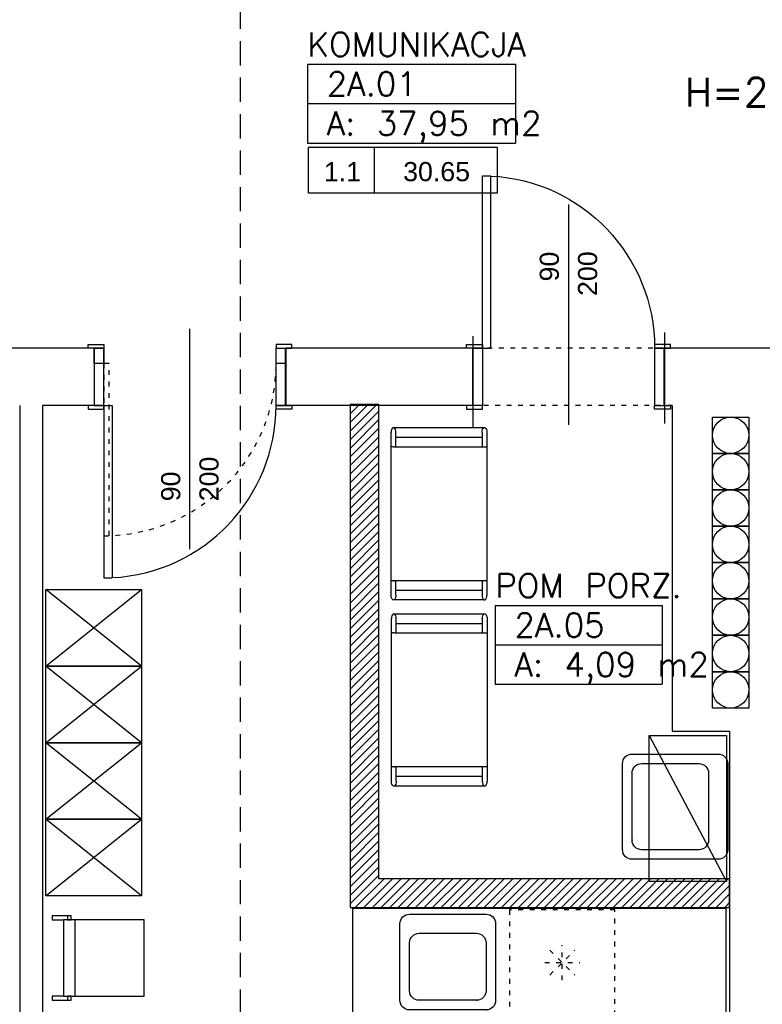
# Model space of a CAD drawing. Header units: inches. Extents: x 18535 to 24863, y 1480 to 5800.
# Tile 5 of 24: x 21480 to 21868, y 2392 to 2906. Entities that reach past the tile are written whole.
import ezdxf
from ezdxf.enums import TextEntityAlignment as Align

# ---------------------------------------------------------------- set-up
doc = ezdxf.new("R2010")
doc.units = ezdxf.units.IN
doc.header["$MEASUREMENT"] = 0
doc.linetypes.add('DASHED', pattern=[19.05, 12.7, -6.35])
doc.linetypes.add('Przerywana', pattern=[6, 2.5, -3.5])
for name, color, linetype in [('_T elektryczne', 7, 'Continuous'), ('_T meble', 7, 'Continuous'), ('_T sciany', 7, 'Continuous'), ('AA_OPIS_009', 7, 'Continuous'), ('AA_OPIS_TABELKI_009', 7, 'Continuous'), ('AA_PRZ_SCIANY_030', 7, 'Continuous'), ('AA_STOLARKA DRZW_009', 7, 'Continuous'), ('AA_WIDOK_005', 7, 'Continuous'), ('AA_WIDOK_009', 7, 'Continuous'), ('ArchiCAD', 7, 'Continuous'), ('Window-Door Markers', 7, 'Continuous')]:
    doc.layers.add(name, color=color, linetype=linetype)
doc.styles.add('GENERATED_STYLE_14', font='romans.shx')
doc.styles.add('GENERATED_STYLE_8', font='txt')
doc.styles.add('GENERATED_STYLE_9', font='arial.ttf')
doc.styles.get("Standard").update_dxf_attribs({"font": 'txt', "bigfont": 'BIGFONT.SHX'})
pattern_1 = [(45, (0, 0), (-2.24506403, 2.24506403), [])]

# ---------------------------------------------------------------- blocks, each defined once
blk = doc.blocks.new('POM PORZ._2A.05_148', base_point=(21772.4, 2589.9))
at = {"layer": '_T sciany', "color": 160, "linetype": 'Continuous'}
for p, q in [((21728.84, 2600.19), (21728.84, 2559.02)), ((21728.84, 2600.19), (21815.96, 2600.19)), ((21815.96, 2600.19), (21815.96, 2559.02)), ((21728.84, 2579.6), (21815.96, 2579.6)), ((21728.84, 2559.02), (21815.96, 2559.02))]:
    blk.add_line(p, q, dxfattribs=at)
at = {"color": 0}
for tag in ['floor_f', 'ROOM_PERIM', 'ROOM_WALLS_SURF', 'ROOM_DOORS_SURF', 'ROOM_WINDS_SURF', 'ROOM_BASELEV', 'ROOM_HEIGHT', 'ROOM_NET_AREA', 'ROOM_REDUCED_AREA', 'ROOM_CALC_AREA', 'ROOM_VOLUME']:
    blk.add_attdef(tag, text='', height=200, dxfattribs=at).set_placement((21772.4, 2532.76), align=Align.BOTTOM_LEFT)
at = {"layer": '_T sciany', "color": 160}
for tag, p in [('ROOM_NAME', (21728.84, 2616.74)), ('ROOM_NUMBER', (21738.84, 2596.15)), ('ROOM_AREA', (21738.84, 2575.56))]:
    blk.add_attdef(tag, text='', height=12.5, dxfattribs=at).set_placement(p, align=Align.TOP_LEFT)
blk = doc.blocks.new('KOMUNIKACJA_2A.01_155', base_point=(21685.02, 2872.57))
at = {"layer": '_T sciany', "color": 160, "linetype": 'Continuous'}
for p, q in [((21630.73, 2882.86), (21630.73, 2841.69)), ((21630.73, 2882.86), (21739.31, 2882.86)), ((21739.31, 2882.86), (21739.31, 2841.69)), ((21630.73, 2862.28), (21739.31, 2862.28)), ((21630.73, 2841.69), (21739.31, 2841.69))]:
    blk.add_line(p, q, dxfattribs=at)
at = {"color": 0}
for tag in ['floor_f', 'ROOM_PERIM', 'ROOM_WALLS_SURF', 'ROOM_DOORS_SURF', 'ROOM_WINDS_SURF', 'ROOM_BASELEV', 'ROOM_HEIGHT', 'ROOM_NET_AREA', 'ROOM_REDUCED_AREA', 'ROOM_CALC_AREA', 'ROOM_VOLUME']:
    blk.add_attdef(tag, text='', height=200, dxfattribs=at).set_placement((21685.02, 2815.43), align=Align.BOTTOM_LEFT)
at = {"layer": '_T sciany', "color": 160}
for tag, p in [('ROOM_NAME', (21630.73, 2899.41)), ('ROOM_NUMBER', (21640.73, 2878.82)), ('ROOM_AREA', (21640.73, 2858.23))]:
    blk.add_attdef(tag, text='', height=12.5, dxfattribs=at).set_placement(p, align=Align.TOP_LEFT)
blk = doc.blocks.new('D1 -Tr 65_18')
at = {"color": 140, "linetype": 'Continuous'}
for p, q in [((45, 90), (40.555, 90)), ((40.555, 0), (40.555, 90)), ((45, 0), (45, 90)), ((-53.255, 0), (-53.255, 1.905)), ((-53.255, 1.905), (-45, 1.905)), ((-53.255, 0), (-53.255, 1.905)), ((-53.255, 1.905), (-45, 1.905)), ((-45, 0), (-53.255, 0)), ((-45, 0), (-53.255, 0)), ((-50, 0), (-45, 0)), ((-50, -30), (-50, 0)), ((-50, 0), (-45, 0)), ((-50, -30), (-50, 0)), ((-45, 1.905), (-45, 0)), ((-45, 1.905), (-45, 0)), ((-45, 0), (-45, -30)), ((-45, 0), (-45, -30)), ((45, 0), (40.555, 0)), ((53.255, 1.905), (45, 1.905)), ((45, 1.905), (45, 0)), ((53.255, 1.905), (45, 1.905)), ((45, 1.905), (45, 0)), ((50, 0), (45, 0)), ((45, 0), (45, -30)), ((45, 0), (53.255, 0)), ((50, 0), (45, 0)), ((45, 0), (45, -30)), ((45, 0), (53.255, 0)), ((50, -30), (50, 0)), ((50, -30), (50, 0)), ((53.255, 0), (53.255, 1.905)), ((53.255, 0), (53.255, 1.905)), ((-45, -30), (-53.255, -30)), ((-53.255, -30), (-53.255, -31.905)), ((-45, -30), (-53.255, -30)), ((-53.255, -30), (-53.255, -31.905)), ((-45, -30), (-50, -30)), ((-45, -30), (-50, -30)), ((-45, -31.905), (-45, -30)), ((-45, -31.905), (-45, -30)), ((45, -30), (50, -30)), ((45, -30), (53.255, -30)), ((45, -31.905), (45, -30)), ((45, -30), (50, -30)), ((45, -30), (53.255, -30)), ((45, -31.905), (45, -30)), ((53.255, -30), (53.255, -31.905)), ((53.255, -30), (53.255, -31.905)), ((-53.255, -31.905), (-45, -31.905)), ((-53.255, -31.905), (-45, -31.905)), ((53.255, -31.905), (45, -31.905)), ((53.255, -31.905), (45, -31.905))]:
    blk.add_line(p, q, dxfattribs=at)
blk.add_arc((45, 0), 90, 92.82748, 180, dxfattribs=at)
blk = doc.blocks.new('Window-Door Marker - 70_4439')
at = {"layer": 'ArchiCAD', "color": 140, "linetype": 'Continuous'}
blk.add_line((0, 75), (0, -40), dxfattribs=at)
blk = doc.blocks.new('WALL_8', base_point=(21717.09, 2704.57))
at = {"layer": '_T sciany', "color": 5, "linetype": 'Continuous'}
for p, q in [((21717.09, 2734.57), (21717.09, 2704.57)), ((21817.09, 2704.57), (21817.09, 2734.57))]:
    blk.add_line(p, q, dxfattribs=at)
at = {"layer": '_T sciany', "xscale": -1}
blk.add_blockref('D1 -Tr 65_18', (21767.09, 2734.57), dxfattribs=at)
at = {"layer": 'Window-Door Markers'}
ref = blk.add_blockref('Window-Door Marker - 70_4439', (21767.09, 2734.57), dxfattribs=at)
ref.add_attrib('AC_WIDO_A_SIZE', '90', dxfattribs={"color": 255, "height": 10, "rotation": 90, "style": 'GENERATED_STYLE_9'}).set_placement((21765.05, 2769.39), align=Align.BOTTOM_LEFT)
ref.add_attrib('AC_WIDO_B_SIZE', '200', dxfattribs={"color": 255, "height": 10, "rotation": 90, "style": 'GENERATED_STYLE_9'}).set_placement((21785.05, 2761.8), align=Align.BOTTOM_LEFT)
blk = doc.blocks.new('WALL_649', base_point=(21660.5, 2705.09))
at = {"layer": '_T sciany'}
h = blk.add_hatch(dxfattribs=at)
h.set_pattern_fill('ANSI31', color=5, style=0, pattern_type=2)
h.set_pattern_definition(pattern_1)
h.paths.add_polyline_path([(21653, 2705.09), (21653, 2442.42), (21668, 2457.42), (21668, 2705.09)], flags=0)
at = {"layer": '_T sciany', "color": 5, "linetype": 'Continuous'}
for p, q in [((21653, 2705.09), (21653, 2442.42)), ((21668, 2705.09), (21653, 2705.09)), ((21668, 2457.42), (21668, 2705.09))]:
    blk.add_line(p, q, dxfattribs=at)
blk = doc.blocks.new('WALL_650', base_point=(21851.3, 2449.92))
at = {"layer": '_T sciany'}
h = blk.add_hatch(dxfattribs=at)
h.set_pattern_fill('ANSI31', color=5, style=0, pattern_type=2)
h.set_pattern_definition(pattern_1)
h.paths.add_polyline_path([(21851.3, 2457.42), (21668, 2457.42), (21653, 2442.42), (21851.3, 2442.42)], flags=0)
at = {"layer": '_T sciany', "color": 5, "linetype": 'Continuous'}
for p, q in [((21851.3, 2457.42), (21668, 2457.42)), ((21851.3, 2442.42), (21851.3, 2457.42)), ((21653, 2442.42), (21851.3, 2442.42))]:
    blk.add_line(p, q, dxfattribs=at)
blk = doc.blocks.new('D1 -Tr 65_359')
at = {"color": 140, "linetype": 'Continuous'}
for p, q in [((45, 90), (40.555, 90)), ((40.555, 0), (40.555, 90)), ((45, 0), (45, 90)), ((-53.255, 0), (-53.255, 1.905)), ((-53.255, 1.905), (-45, 1.905)), ((-53.255, 0), (-53.255, 1.905)), ((-53.255, 1.905), (-45, 1.905)), ((-45, 0), (-53.255, 0)), ((-45, 0), (-53.255, 0)), ((-50, 0), (-45, 0)), ((-50, -30), (-50, 0)), ((-50, 0), (-45, 0)), ((-50, -30), (-50, 0)), ((-45, 1.905), (-45, 0)), ((-45, 1.905), (-45, 0)), ((-45, 0), (-45, -30)), ((-45, 0), (-45, -30)), ((45, 0), (40.555, 0)), ((53.255, 1.905), (45, 1.905)), ((45, 1.905), (45, 0)), ((53.255, 1.905), (45, 1.905)), ((45, 1.905), (45, 0)), ((50, 0), (45, 0)), ((45, 0), (45, -30)), ((45, 0), (53.255, 0)), ((50, 0), (45, 0)), ((45, 0), (45, -30)), ((45, 0), (53.255, 0)), ((50, -30), (50, 0)), ((50, -30), (50, 0)), ((53.255, 0), (53.255, 1.905)), ((53.255, 0), (53.255, 1.905)), ((-45, -30), (-53.255, -30)), ((-53.255, -30), (-53.255, -31.905)), ((-45, -30), (-53.255, -30)), ((-53.255, -30), (-53.255, -31.905)), ((-45, -30), (-50, -30)), ((-45, -30), (-50, -30)), ((-45, -31.905), (-45, -30)), ((-45, -31.905), (-45, -30)), ((45, -30), (50, -30)), ((45, -30), (53.255, -30)), ((45, -31.905), (45, -30)), ((45, -30), (50, -30)), ((45, -30), (53.255, -30)), ((45, -31.905), (45, -30)), ((53.255, -30), (53.255, -31.905)), ((53.255, -30), (53.255, -31.905)), ((-53.255, -31.905), (-45, -31.905)), ((-53.255, -31.905), (-45, -31.905)), ((53.255, -31.905), (45, -31.905)), ((53.255, -31.905), (45, -31.905))]:
    blk.add_line(p, q, dxfattribs=at)
blk.add_arc((45, 0), 90, 92.82748, 180, dxfattribs=at)
blk = doc.blocks.new('Window-Door Marker - 70_4780')
at = {"layer": 'ArchiCAD', "color": 140, "linetype": 'Continuous'}
blk.add_line((0, -105), (0, 10), dxfattribs=at)
blk = doc.blocks.new('WALL_692', base_point=(21519.26, 2704.57))
at = {"layer": '_T sciany', "color": 5, "linetype": 'Continuous'}
for p, q in [((21519.26, 2734.57), (21519.26, 2704.57)), ((21619.26, 2704.57), (21619.26, 2734.57))]:
    blk.add_line(p, q, dxfattribs=at)
at = {"layer": '_T sciany', "rotation": 180}
blk.add_blockref('D1 -Tr 65_359', (21569.26, 2704.57), dxfattribs=at)
at = {"layer": 'Window-Door Markers'}
ref = blk.add_blockref('Window-Door Marker - 70_4780', (21569.26, 2734.57), dxfattribs=at)
ref.add_attrib('AC_WIDO_A_SIZE', '90', dxfattribs={"color": 255, "height": 10, "rotation": 90, "style": 'GENERATED_STYLE_9'}).set_placement((21567.22, 2654.57), align=Align.BOTTOM_LEFT)
ref.add_attrib('AC_WIDO_B_SIZE', '200', dxfattribs={"color": 255, "height": 10, "rotation": 90, "style": 'GENERATED_STYLE_9'}).set_placement((21587.22, 2654.57), align=Align.BOTTOM_LEFT)
blk = doc.blocks.new('Sink 1Bowl 65_1')
at = {"layer": '_T meble', "color": 0, "linetype": 'Continuous'}
for p, q in [((45, 50), (5, 50)), ((0, 45), (0, 5)), ((50, 5), (50, 45)), ((40, 40), (10, 40)), ((5, 35), (5, 10)), ((45, 10), (45, 35)), ((5, 0), (45, 0)), ((10, 5), (40, 5))]:
    blk.add_line(p, q, dxfattribs=at)
for centre, start, end in [((5, 45), 90, 180), ((45, 45), 0, 90), ((10, 35), 90, 180), ((40, 35), 0, 90), ((10, 10), 180, 270), ((40, 10), 270, 0), ((5, 5), 180, 270), ((45, 5), 270, 0)]:
    blk.add_arc(centre, 5, start, end, dxfattribs=at)
for p in [(5, 0), (10, 5)]:
    blk.add_point(p, dxfattribs=at)
blk = doc.blocks.new('Chair 3 65_6')
at = {"layer": '_T meble', "color": 0, "linetype": 'Continuous'}
for p, q in [((0, 87.5), (-0.39, 87.38)), ((43.75, 87.5), (0, 87.5)), ((0.39, 87.38), (0, 87.5)), ((47.5, 87.5), (43.75, 87.5)), ((47.11, 87.38), (47.5, 87.5)), ((47.5, 87.5), (47.89, 87.38)), ((-1.19, 85.77), (-1.25, 85)), ((-1.25, 85), (-1.25, 77.5)), ((-1.01, 86.47), (-1.19, 85.77)), ((-0.73, 87.02), (-1.01, 86.47)), ((-0.39, 87.38), (-0.73, 87.02)), ((0.73, 87.02), (0.39, 87.38)), ((1.01, 86.47), (0.73, 87.02)), ((1.19, 85.77), (1.01, 86.47)), ((1.25, 85), (1.19, 85.77)), ((1.25, 85), (1.25, 77.5)), ((46.25, 82.5), (1.25, 82.5)), ((46.25, 85), (46.31, 85.77)), ((46.25, 77.5), (46.25, 85)), ((46.31, 85.77), (46.49, 86.47)), ((46.49, 86.47), (46.77, 87.02)), ((46.77, 87.02), (47.11, 87.38)), ((47.89, 87.38), (48.23, 87.02)), ((48.23, 87.02), (48.51, 86.47)), ((48.51, 86.47), (48.69, 85.77)), ((48.69, 85.77), (48.75, 85)), ((48.75, 77.5), (48.75, 85)), ((47.5, 77.5), (-1.25, 77.5)), ((-1.25, 77.5), (-1.25, 7.5)), ((47.5, 77.5), (48.75, 77.5)), ((48.75, 7.5), (48.75, 77.5)), ((-1.25, 7.5), (0, 7.5)), ((-1.25, 7.5), (48.75, 7.5)), ((-1.25, 7.5), (-1.25, 0)), ((1.25, 7.5), (1.25, 0)), ((46.25, 0), (46.25, 7.5)), ((48.75, 0), (48.75, 7.5)), ((-1.19, -0.77), (-1.25, 0)), ((1.25, 2.5), (46.25, 2.5)), ((-1.01, -1.47), (-1.19, -0.77)), ((-0.73, -2.02), (-1.01, -1.47)), ((-0.39, -2.38), (-0.73, -2.02)), ((0, -2.5), (-0.39, -2.38)), ((0.39, -2.38), (0, -2.5)), ((0, -2.5), (47.5, -2.5)), ((0.73, -2.02), (0.39, -2.38)), ((1.01, -1.47), (0.73, -2.02)), ((1.19, -0.77), (1.01, -1.47)), ((1.25, 0), (1.19, -0.77)), ((46.25, 0), (46.31, -0.77)), ((46.31, -0.77), (46.49, -1.47)), ((46.49, -1.47), (46.77, -2.02)), ((46.77, -2.02), (47.11, -2.38)), ((47.11, -2.38), (47.5, -2.5)), ((47.5, -2.5), (47.89, -2.38)), ((47.89, -2.38), (48.23, -2.02)), ((48.23, -2.02), (48.51, -1.47)), ((48.51, -1.47), (48.69, -0.77)), ((48.69, -0.77), (48.75, 0))]:
    blk.add_line(p, q, dxfattribs=at)
blk.add_point((47.5, 7.5), dxfattribs=at)
blk = doc.blocks.new('PSR_Regał')
at = {"layer": '_T meble', "color": 0}
for p, q in [((0, 0), (60, 0)), ((0, -60), (0, 0)), ((60, 0), (0, -60)), ((60, 0), (60, -60)), ((60, -60), (0, -60))]:
    blk.add_line(p, q, dxfattribs=at)
blk = doc.blocks.new('Sink 1Bowl 65_18')
at = {"layer": '_T meble', "color": 0, "linetype": 'Continuous'}
for p, q in [((50, 55), (5, 55)), ((0, 50), (0, 5)), ((55, 5), (55, 50)), ((45, 45), (10, 45)), ((5, 40), (5, 10)), ((50, 10), (50, 40)), ((5, 0), (50, 0)), ((10, 5), (45, 5))]:
    blk.add_line(p, q, dxfattribs=at)
for centre, start, end in [((5, 50), 90, 180), ((50, 50), 0, 90), ((10, 40), 90, 180), ((45, 40), 0, 90), ((10, 10), 180, 270), ((45, 10), 270, 0), ((5, 5), 180, 270), ((50, 5), 270, 0)]:
    blk.add_arc(centre, 5, start, end, dxfattribs=at)
for p in [(5, 0), (10, 5)]:
    blk.add_point(p, dxfattribs=at)
blk = doc.blocks.new('PSR_Szafa')
at = {"layer": '_T meble', "color": 0}
for p, q in [((0, 0), (60, 0)), ((0, -60), (0, 0)), ((60, 0), (0, -60)), ((0, 0), (60, -60)), ((60, 0), (60, -60)), ((60, -60), (0, -60))]:
    blk.add_line(p, q, dxfattribs=at)
blk = doc.blocks.new('Fridge 65_44')
at = {"layer": '_T elektryczne', "color": 0, "linetype": 'Przerywana'}
for p, q in [((55, 55), (0, 55)), ((0, 55), (0, 0)), ((55, 0), (55, 55)), ((27.5, 18.33), (27.5, 36.67)), ((21.02, 21.02), (33.98, 33.98)), ((21.02, 33.98), (33.98, 21.02)), ((18.33, 27.5), (36.67, 27.5)), ((0, 0), (55, 0))]:
    blk.add_line(p, q, dxfattribs=at)
blk = doc.blocks.new('Chair 1 65_4')
at = {"layer": '_T meble', "color": 0, "linetype": 'Continuous'}
for p, q in [((0, 47.96), (0, 38)), ((2, 47.96), (0, 47.96)), ((2, 42), (2, 47.96)), ((42, 47.96), (42, 42)), ((44, 47.96), (42, 47.96)), ((44, 38), (44, 47.96)), ((2, 42), (2, 0)), ((42, 42), (2, 42)), ((42, 0), (42, 42)), ((2, 40), (0, 40)), ((0, 38), (2, 38)), ((2, 38), (2, 40)), ((2, 36), (42, 36)), ((44, 40), (42, 40)), ((42, 40), (42, 38)), ((42, 38), (44, 38)), ((2, 0), (42, 0))]:
    blk.add_line(p, q, dxfattribs=at)
blk = doc.blocks.new('Table 120x80 65_4158')
at = {"layer": '_T meble', "color": 0, "linetype": 'Continuous'}
for p, q in [((-97.5, -60), (-97.5, 0)), ((-97.5, 0), (97.5, 0)), ((97.5, 0), (97.5, -60)), ((97.5, -60), (-97.5, -60))]:
    blk.add_line(p, q, dxfattribs=at)

msp = doc.modelspace()

# ---------------------------------------------------------------- linework, layer by layer
at = {"layer": 'AA_OPIS_TABELKI_009', "color": 252, "linetype": 'Continuous'}
for p, q in [((21631.16, 2815.56), (21631.16, 2839.56)), ((21631.16, 2839.56), (21729.79, 2839.56)), ((21729.79, 2839.56), (21729.79, 2815.56)), ((21729.79, 2815.56), (21631.16, 2815.56))]:
    msp.add_line(p, q, dxfattribs=at)
at = {"layer": 'AA_OPIS_TABELKI_009', "color": 251, "linetype": 'Continuous'}
msp.add_line((21665.66, 2815.56), (21665.66, 2839.56), dxfattribs=at)
at = {"layer": 'AA_PRZ_SCIANY_030', "color": 150, "linetype": 'Continuous'}
for p, q in [((21817.22, 2742.77), (21817.22, 2695.13)), ((21717.09, 2740.82), (21717.09, 2693.18))]:
    msp.add_line(p, q, dxfattribs=at)
at = {"layer": 'AA_PRZ_SCIANY_030', "color": 251, "linetype": 'Continuous'}
for p, q in [((21519.3, 2734.57), (21469.3, 2734.57)), ((21519.3, 2734.57), (21519.3, 2704.57)), ((21619.3, 2734.57), (21619.3, 2704.57)), ((21717.09, 2734.57), (21619.3, 2734.57)), ((21876.3, 2734.57), (21817.22, 2734.57)), ((21480.3, 2704.57), (21480.3, 2238.57)), ((21492.3, 2704.57), (21492.3, 2238.57)), ((21519.3, 2704.57), (21492.3, 2704.57)), ((21717.09, 2704.57), (21619.3, 2704.57)), ((21851.3, 2534.57), (21851.3, 2357.03))]:
    msp.add_line(p, q, dxfattribs=at)
at = {"layer": 'AA_PRZ_SCIANY_030', "color": 251, "linetype": 'Przerywana'}
for p, q in [((21817.22, 2734.57), (21717.09, 2734.57)), ((21821.3, 2704.57), (21717.09, 2704.57))]:
    msp.add_line(p, q, dxfattribs=at)
at = {"layer": 'AA_PRZ_SCIANY_030', "color": 252, "linetype": 'Continuous'}
for p, q in [((21821.3, 2704.57), (21821.3, 2534.57)), ((21821.3, 2534.57), (21851.3, 2534.57))]:
    msp.add_line(p, q, dxfattribs=at)
at = {"layer": 'AA_STOLARKA DRZW_009', "color": 252, "linetype": 'Continuous'}
for p, q in [((21519.3, 2726.57), (21519.3, 2734.57)), ((21519.3, 2734.57), (21524.3, 2734.57)), ((21524.3, 2734.57), (21524.3, 2726.57)), ((21614.3, 2726.57), (21614.3, 2734.57)), ((21614.3, 2734.57), (21619.3, 2734.57)), ((21619.3, 2734.57), (21619.3, 2726.57)), ((21524.3, 2726.57), (21519.3, 2726.57)), ((21619.3, 2726.57), (21614.3, 2726.57))]:
    msp.add_line(p, q, dxfattribs=at)
at = {"layer": 'AA_STOLARKA DRZW_009', "color": 252, "linetype": 'Przerywana'}
for p, q in [((21527.15, 2726.57), (21524.3, 2726.57)), ((21524.3, 2726.57), (21524.3, 2636.57)), ((21527.15, 2636.57), (21527.15, 2726.57)), ((21524.3, 2636.57), (21527.15, 2636.57))]:
    msp.add_line(p, q, dxfattribs=at)
at = {"layer": 'AA_STOLARKA DRZW_009', "color": 2, "linetype": 'Przerywana'}
msp.add_arc((21524.3, 2726.57), 90, 270, 360, dxfattribs=at)
at = {"layer": 'AA_WIDOK_005', "color": 252, "linetype": 'Continuous'}
for p, q in [((21842.3, 2698.57), (21861.3, 2698.57)), ((21842.3, 2679.57), (21842.3, 2698.57)), ((21861.3, 2698.57), (21861.3, 2679.57)), ((21842.3, 2679.57), (21861.3, 2679.57)), ((21842.3, 2660.57), (21842.3, 2679.57)), ((21861.3, 2679.57), (21842.3, 2679.57)), ((21861.3, 2679.57), (21861.3, 2660.57)), ((21842.3, 2660.57), (21861.3, 2660.57)), ((21842.3, 2641.57), (21842.3, 2660.57)), ((21861.3, 2660.57), (21842.3, 2660.57)), ((21861.3, 2660.57), (21861.3, 2641.57)), ((21842.3, 2641.57), (21861.3, 2641.57)), ((21842.3, 2622.57), (21842.3, 2641.57)), ((21861.3, 2641.57), (21842.3, 2641.57)), ((21861.3, 2641.57), (21861.3, 2622.57)), ((21842.3, 2622.57), (21861.3, 2622.57)), ((21842.3, 2603.57), (21842.3, 2622.57)), ((21861.3, 2622.57), (21842.3, 2622.57)), ((21861.3, 2622.57), (21861.3, 2603.57)), ((21842.3, 2603.57), (21861.3, 2603.57)), ((21842.3, 2584.57), (21842.3, 2603.57)), ((21861.3, 2603.57), (21842.3, 2603.57)), ((21861.3, 2603.57), (21861.3, 2584.57)), ((21842.3, 2584.57), (21861.3, 2584.57)), ((21842.3, 2565.57), (21842.3, 2584.57)), ((21861.3, 2584.57), (21842.3, 2584.57)), ((21861.3, 2584.57), (21861.3, 2565.57)), ((21842.3, 2565.57), (21861.3, 2565.57)), ((21842.3, 2546.57), (21842.3, 2565.57)), ((21861.3, 2565.57), (21842.3, 2565.57)), ((21861.3, 2565.57), (21861.3, 2546.57)), ((21861.3, 2546.57), (21842.3, 2546.57))]:
    msp.add_line(p, q, dxfattribs=at)
for centre in [(21851.8, 2689.07), (21851.8, 2670.07), (21851.8, 2651.07), (21851.8, 2632.07), (21851.8, 2613.07), (21851.8, 2594.07), (21851.8, 2575.07), (21851.8, 2556.07)]:
    msp.add_circle(centre, 9.5, dxfattribs=at)
at = {"layer": 'AA_WIDOK_009', "color": 252, "linetype": 'DASHED'}
msp.add_line((21595.73, 2196.41), (21595.73, 5465.64), dxfattribs=at)

# ---------------------------------------------------------------- block references
at = {"layer": '_T elektryczne', "color": 30}
msp.add_blockref('Fridge 65_44', (21736.34, 2386.11), dxfattribs=at)
at = {"layer": '_T meble', "color": 162, "xscale": -1}
for p in [(21723.16, 2605.54), (21723.31, 2508.3)]:
    msp.add_blockref('Chair 3 65_6', p, dxfattribs=at)
at = {"layer": '_T meble', "color": 162}
for name, p, xscale, yscale, rotation in [('PSR_Szafa', (21544, 2568.48), 0.8333333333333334, 0.6666666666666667, 180), ('PSR_Szafa', (21544, 2528.48), 0.8333333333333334, 0.6666666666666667, 180), ('PSR_Regał', (21809.16, 2455.92), 1.272487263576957, 0.6735639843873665, 90), ('PSR_Szafa', (21544, 2488.48), 0.8333333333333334, 0.6666666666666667, 180), ('PSR_Szafa', (21544, 2448.48), 0.8333333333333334, 0.6666666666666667, 180)]:
    msp.add_blockref(name, p, dxfattribs=dict(at, xscale=xscale, yscale=yscale, rotation=rotation))
at = {"layer": '_T meble', "color": 161, "xscale": -1, "rotation": 270}
msp.add_blockref('Sink 1Bowl 65_18', (21795.3, 2467.57), dxfattribs=at)
at = {"layer": '_T meble', "color": 162, "rotation": 90}
msp.add_blockref('Chair 1 65_4', (21545.28, 2394.04), dxfattribs=at)
at = {"layer": '_T meble', "color": 162}
msp.add_blockref('Table 120x80 65_4158', (21751.84, 2442.07), dxfattribs=at)
at = {"layer": '_T meble', "color": 161, "xscale": -1}
msp.add_blockref('Sink 1Bowl 65_1', (21729.02, 2388.92), dxfattribs=at)
at = {"layer": '_T sciany', "color": 254, "linetype": 'Continuous'}
ref = msp.add_blockref('KOMUNIKACJA_2A.01_155', (21685.02, 2872.57), dxfattribs=at)
ref.add_attrib('ROOM_NAME', 'KOMUNIKACJA', dxfattribs={"color": 160, "linetype": 'Continuous', "height": 12.5}).set_placement((21630.73, 2899.41), align=Align.TOP_LEFT)
ref.add_attrib('ROOM_NUMBER', '2A.01', dxfattribs={"color": 160, "linetype": 'Continuous', "height": 12.5}).set_placement((21640.73, 2878.82), align=Align.TOP_LEFT)
ref.add_attrib('ROOM_AREA', 'A: 37,95 m2', dxfattribs={"color": 160, "linetype": 'Continuous', "height": 12.5}).set_placement((21640.73, 2858.23), align=Align.TOP_LEFT)
at = {"layer": '_T sciany', "color": 5}
for name, p in [('WALL_8', (21717.09, 2704.57)), ('WALL_692', (21519.26, 2704.57)), ('WALL_649', (21660.5, 2705.09)), ('WALL_650', (21851.3, 2449.92))]:
    msp.add_blockref(name, p, dxfattribs=at)
at = {"layer": '_T sciany', "color": 254, "linetype": 'Continuous'}
ref = msp.add_blockref('POM PORZ._2A.05_148', (21772.4, 2589.9), dxfattribs=at)
ref.add_attrib('ROOM_NAME', 'POM PORZ.', dxfattribs={"color": 160, "linetype": 'Continuous', "height": 12.5}).set_placement((21728.84, 2616.74), align=Align.TOP_LEFT)
ref.add_attrib('ROOM_NUMBER', '2A.05', dxfattribs={"color": 160, "linetype": 'Continuous', "height": 12.5}).set_placement((21738.84, 2596.15), align=Align.TOP_LEFT)
ref.add_attrib('ROOM_AREA', 'A: 4,09 m2', dxfattribs={"color": 160, "linetype": 'Continuous', "height": 12.5}).set_placement((21738.84, 2575.56), align=Align.TOP_LEFT)

# ---------------------------------------------------------------- texts
at = {"layer": 'AA_OPIS_009', "color": 2, "insert": (21827.89, 2875.69), "char_height": 15, "width": 397.6363, "attachment_point": 1, "style": 'GENERATED_STYLE_14'}
msp.add_mtext('\\A1;{\\Fromans.shx|c0;H=211}', dxfattribs=at)
at = {"layer": 'AA_OPIS_TABELKI_009', "color": 2, "char_height": 10, "attachment_point": 7}
for s, insert in [('\\A1;{\\fArial Unicode MS Zachodni|b0|i0|c0|p34;1.1}', (21639.25, 2821.69)), ('\\A1;{\\fArial Unicode MS Zachodni|b0|i0|c0|p34;30.65}', (21680.69, 2821.61))]:
    msp.add_mtext(s, dxfattribs=dict(at, insert=insert))

doc.saveas('drawing.dxf')
